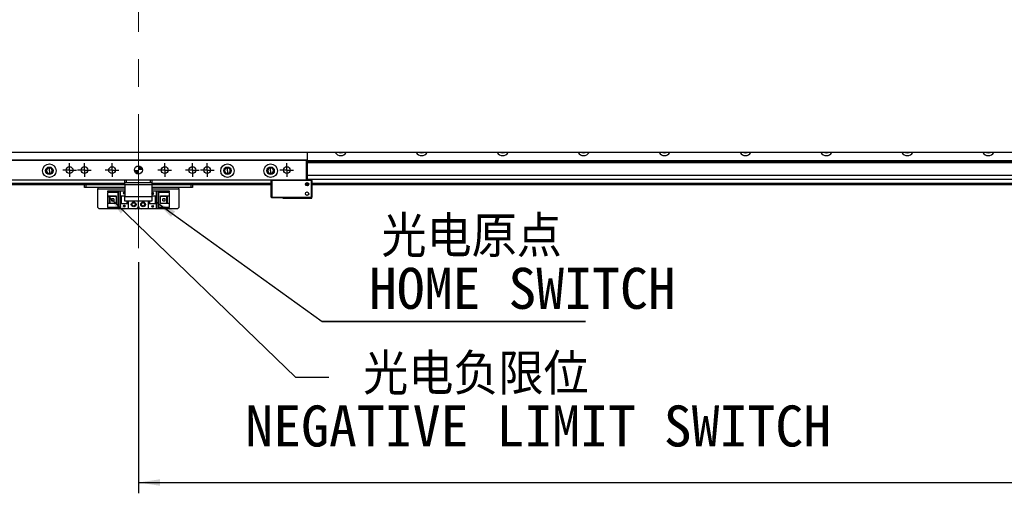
# Model space of a CAD drawing. Header units: millimetres. Extents: x 40 to 3320, y 40 to 2336.
# Tile 4 of 15: x 437 to 1167, y 1559 to 1910. Entities that reach past the tile are written whole.
import ezdxf

# ---------------------------------------------------------------- set-up
doc = ezdxf.new("R2010")
doc.units = ezdxf.units.MM
doc.header["$LTSCALE"] = 8
doc.linetypes.add('CENTERX2', pattern=[20.32, 12.7, -2.54, 2.54, -2.54])
doc.layers.add('DIMNS', color=7, linetype='Continuous')
doc.styles.add('SLDTEXTSTYLE7', font='txt')
doc.styles.add('SLDTEXTSTYLE8', font='txt', dxfattribs={"bigfont": 'bigfont'})
doc.styles.add('SLDTEXTSTYLE9', font='txt')
doc.dimstyles.new('SLDDIMSTYLE1', dxfattribs={"dimtxt": 30.4, "dimasz": 16, "dimexe": 0, "dimexo": 0.0625, "dimgap": 7.6, "dimtad": 2, "dimdec": 1, "dimrnd": 1e-09, "dimzin": 4, "dimdsep": 46, "dimtxsty": 'SLDTEXTSTYLE7', "dimsah": 1, "dimcen": 0.09, "dimadec": 0, "dimazin": 1, "dimtfac": 1, "dimtdec": 1, "dimtofl": 0, "dimtmove": 0, "dimatfit": 3, "dimfxl": 0, "dimfrac": 2, "dimtolj": 1, "dimtzin": 12, "dimarcsym": 0})
doc.dimstyles.new('SLDDIMSTYLE4', dxfattribs={"dimtxt": 0.18, "dimasz": 16, "dimexe": 0, "dimexo": 0.0625, "dimgap": 0, "dimtad": 0, "dimtih": 1, "dimtoh": 1, "dimdec": 0, "dimrnd": 1e-09, "dimzin": 0, "dimdsep": 46, "dimtxsty": 'Standard', "dimsah": 1, "dimcen": 0.09, "dimadec": 0, "dimazin": 0, "dimtfac": 16, "dimtdec": 0, "dimtofl": 0, "dimtmove": 0, "dimatfit": 3, "dimfxl": 0, "dimfrac": 2, "dimtolj": 1, "dimtzin": 0, "dimarcsym": 0})

# ---------------------------------------------------------------- blocks, each defined once
blk = doc.blocks.new('_D_13')
at = {"layer": 'DIMNS'}
for p, q in [((524.87, 1730.56), (524.87, 1559.16)), ((2264.87, 1730.56), (2264.87, 1559.16)), ((524.87, 1567.16), (2264.87, 1567.16))]:
    blk.add_line(p, q, dxfattribs=at)
for points in [[(524.87, 1567.16), (540.87, 1564.76), (540.87, 1569.56)], [(2264.87, 1567.16), (2248.87, 1569.56), (2248.87, 1564.76)]]:
    blk.add_solid(points, dxfattribs=at)
at = {"layer": 'DIMNS', "insert": (1341.04, 1607.05), "char_height": 30.4, "attachment_point": 1, "style": 'SLDTEXTSTYLE7'}
blk.add_mtext('1740.0', dxfattribs=at)
blk = doc.blocks.new('SW_NOTE_5')
at = {"layer": 'DIMNS', "color": 0, "char_height": 30.4, "attachment_point": 2}
for s, insert, style in [('光电负限位', (109.03, 17.46), 'SLDTEXTSTYLE8'), ('NEGATIVE LIMIT SWITCH', (155.18, -20.94), 'SLDTEXTSTYLE9')]:
    blk.add_mtext(s, dxfattribs=dict(at, insert=insert, style=style))
blk = doc.blocks.new('SW_NOTE_6')
at = {"layer": 'DIMNS', "color": 0}
for p, q in [((0, 0), (195.19, 0)), ((195.19, 0), (0, 0)), ((0, 0), (195.19, 0)), ((195.19, 0), (0, 0)), ((0, 0), (195.19, 0)), ((195.19, 0), (0, 0))]:
    blk.add_line(p, q, dxfattribs=at)
at = {"layer": 'DIMNS', "color": 0, "char_height": 30.4, "attachment_point": 2}
for s, insert, style in [('光电原点', (110.82, 78.12), 'SLDTEXTSTYLE8'), ('HOME SWITCH', (148.41, 39.72), 'SLDTEXTSTYLE9')]:
    blk.add_mtext(s, dxfattribs=dict(at, insert=insert, style=style))
blk = doc.blocks.new('SW_CENTERMARKSYMBOL_9')
at = {"layer": 'DIMNS', "color": 0}
for p, q in [((-2.54, 0), (-5.04, 0)), ((0, 0), (-2.54, 0)), ((0, 2.54), (0, 5.04)), ((0, 0), (0, 2.54)), ((0, 0), (0, -2.54)), ((0, 0), (2.54, 0)), ((2.54, 0), (5.04, 0)), ((0, -2.54), (0, -5.04))]:
    blk.add_line(p, q, dxfattribs=at)
blk = doc.blocks.new('SW_CENTERMARKSYMBOL_10')
at = {"layer": 'DIMNS', "color": 0}
for p, q in [((-2.54, 0), (-5.04, 0)), ((0, 0), (-2.54, 0)), ((0, 2.54), (0, 5.04)), ((0, 0), (0, 2.54)), ((0, 0), (0, -2.54)), ((0, 0), (2.54, 0)), ((2.54, 0), (5.04, 0)), ((0, -2.54), (0, -5.04))]:
    blk.add_line(p, q, dxfattribs=at)
blk = doc.blocks.new('SW_CENTERMARKSYMBOL_11')
at = {"layer": 'DIMNS', "color": 0}
for p, q in [((-2.54, 0), (-5.04, 0)), ((0, 0), (-2.54, 0)), ((0, 2.54), (0, 5.04)), ((0, 0), (0, 2.54)), ((0, 0), (0, -2.54)), ((0, 0), (2.54, 0)), ((2.54, 0), (5.04, 0)), ((0, -2.54), (0, -5.04))]:
    blk.add_line(p, q, dxfattribs=at)
blk = doc.blocks.new('SW_CENTERMARKSYMBOL_12')
at = {"layer": 'DIMNS', "color": 0}
for p, q in [((-2.54, 0), (-5.04, 0)), ((0, 0), (-2.54, 0)), ((0, 2.54), (0, 5.04)), ((0, 0), (0, 2.54)), ((0, 0), (0, -2.54)), ((0, 0), (2.54, 0)), ((2.54, 0), (5.04, 0)), ((0, -2.54), (0, -5.04))]:
    blk.add_line(p, q, dxfattribs=at)
blk = doc.blocks.new('SW_CENTERMARKSYMBOL_13')
at = {"layer": 'DIMNS', "color": 0}
for p, q in [((-2.54, 0), (-5.04, 0)), ((0, 0), (-2.54, 0)), ((0, 2.54), (0, 5.04)), ((0, 0), (0, 2.54)), ((0, 0), (0, -2.54)), ((0, 0), (2.54, 0)), ((2.54, 0), (5.04, 0)), ((0, -2.54), (0, -5.04))]:
    blk.add_line(p, q, dxfattribs=at)
blk = doc.blocks.new('SW_CENTERMARKSYMBOL_14')
at = {"layer": 'DIMNS', "color": 0}
for p, q in [((-2.54, 0), (-5.04, 0)), ((0, 0), (-2.54, 0)), ((0, 2.54), (0, 5.04)), ((0, 0), (0, 2.54)), ((0, 0), (0, -2.54)), ((0, 0), (2.54, 0)), ((2.54, 0), (5.04, 0)), ((0, -2.54), (0, -5.04))]:
    blk.add_line(p, q, dxfattribs=at)
blk = doc.blocks.new('SW_CENTERMARKSYMBOL_15')
at = {"layer": 'DIMNS', "color": 0}
for p, q in [((-2.54, 0), (-5.04, 0)), ((0, 0), (-2.54, 0)), ((0, 2.54), (0, 5.04)), ((0, 0), (0, 2.54)), ((0, 0), (0, -2.54)), ((0, 0), (2.54, 0)), ((2.54, 0), (5.04, 0)), ((0, -2.54), (0, -5.04))]:
    blk.add_line(p, q, dxfattribs=at)
blk = doc.blocks.new('SW_DOWELSYMBOL_3')
at = {"linetype": 'Continuous', "lineweight": 18}
h = blk.add_hatch(color=0, dxfattribs=at)
edge = h.paths.add_edge_path(flags=0)
edge.add_arc((0, 0), 3, 180, 270)
edge.add_line((0, -3), (0, 0))
edge.add_line((0, 0), (-3, 0))
h = blk.add_hatch(color=0, dxfattribs=at)
edge = h.paths.add_edge_path(flags=0)
edge.add_arc((0, 0), 3, 0, 90)
edge.add_line((0, 3), (0, 0))
edge.add_line((0, 0), (3, 0))
at = {"layer": 'DIMNS', "color": 0}
blk.add_circle((0, 0), 3, dxfattribs=at)

msp = doc.modelspace()

# ---------------------------------------------------------------- linework, layer by layer
at = {"color": 7, "linetype": 'Continuous', "lineweight": 25}
for p, q in [((2411.8651868, 1811.7151322), (377.865267, 1811.7151322)), ((649.8652221, 1811.7151322), (649.8652221, 1805.9151271)), ((400.1652123, 1806.2151322), (649.565232, 1806.2151322)), ((649.565232, 1805.9151271), (400.1652123, 1805.9151271)), ((649.565232, 1806.2151322), (649.565232, 1805.9151271)), ((649.8652221, 1805.9151271), (649.565232, 1806.2151322)), ((649.8652221, 1805.9151271), (649.565232, 1805.9151271)), ((649.565232, 1791.5151292), (649.565232, 1805.9151271)), ((649.8652221, 1805.9151271), (649.8652221, 1791.5151292)), ((649.8652221, 1805.9122288), (2137.0689394, 1805.9122288)), ((649.8652221, 1805.6050265), (2137.0366336, 1805.6050265)), ((649.8652221, 1804.5223305), (2136.9228484, 1804.5223305)), ((649.8652221, 1804.2151281), (2136.8905427, 1804.2151281)), ((458.8652374, 1800.2821306), (458.8652374, 1800.7151285)), ((458.8652374, 1798.2151309), (458.8652374, 1800.2821306)), ((458.8652374, 1798.2151309), (458.8652374, 1796.1481312)), ((458.8652374, 1796.1481312), (458.8652374, 1795.7151333)), ((590.8652069, 1800.2821306), (590.8652069, 1800.7151285)), ((590.8652069, 1798.2151309), (590.8652069, 1800.2821306)), ((590.8652069, 1798.2151309), (590.8652069, 1796.1481312)), ((590.8652069, 1796.1481312), (590.8652069, 1795.7151333)), ((622.8652121, 1800.2821306), (622.8652121, 1800.7151285)), ((622.8652121, 1798.2151309), (622.8652121, 1800.2821306)), ((622.8652121, 1798.2151309), (622.8652121, 1796.1481312)), ((622.8652121, 1796.1481312), (622.8652121, 1795.7151333)), ((400.1652123, 1791.5151292), (649.565232, 1791.5151292)), ((649.565232, 1791.2151316), (400.1652123, 1791.2151316)), ((514.8652317, 1789.2151275), (514.8652317, 1791.2151316)), ((515.8652188, 1789.2151275), (514.8652317, 1789.2151275)), ((514.8652317, 1787.7151319), (514.8652317, 1789.2151275)), ((515.8652188, 1791.2151316), (515.8652188, 1789.2151275)), ((533.8652255, 1789.2151275), (515.8652188, 1789.2151275)), ((533.8652255, 1789.2151275), (533.8652255, 1791.2151316)), ((534.8652126, 1789.2151275), (533.8652255, 1789.2151275)), ((534.8652126, 1791.2151316), (534.8652126, 1789.2151275)), ((534.8652126, 1789.2151275), (534.8652126, 1787.7151319)), ((623.6652257, 1791.2151316), (623.3652355, 1790.915134)), ((623.3652355, 1778.5151327), (623.3652355, 1790.915134)), ((623.6652257, 1790.915134), (623.3652355, 1790.915134)), ((623.6652257, 1790.915134), (623.7895013, 1791.2151316)), ((653.0652167, 1790.915134), (623.6652257, 1790.915134)), ((623.6652257, 1790.915134), (623.6652257, 1778.5151327)), ((649.8652221, 1791.5151292), (649.565232, 1791.5151292)), ((649.8652221, 1791.5151292), (649.565232, 1791.2151316)), ((649.565232, 1791.5151292), (649.565232, 1791.2151316)), ((649.565232, 1791.2151316), (652.940941, 1791.2151316)), ((2139.8652317, 1791.7102674), (649.8652221, 1791.7102674)), ((649.8652221, 1791.5151292), (653.3652069, 1791.5151292)), ((653.0652167, 1790.915134), (652.940941, 1791.2151316)), ((652.940941, 1791.2151316), (653.0652167, 1791.2151316)), ((653.3652069, 1790.915134), (653.0652167, 1791.2151316)), ((653.0652167, 1778.5151327), (653.0652167, 1790.915134)), ((653.3652069, 1790.915134), (653.0652167, 1790.915134)), ((653.3652069, 1790.915134), (653.3652069, 1791.5151292)), ((653.3652069, 1790.915134), (653.3652069, 1778.5151327)), ((514.8652317, 1787.7151319), (356.8652393, 1787.7151319)), ((484.8652007, 1785.7151279), (484.8652007, 1787.7151319)), ((485.8652474, 1785.7151279), (484.8652007, 1785.7151279)), ((485.8652474, 1787.7151319), (485.8652474, 1785.7151279)), ((514.8652317, 1785.7151279), (485.8652474, 1785.7151279)), ((494.8652507, 1785.7151279), (494.8652507, 1784.7151333)), ((494.8652507, 1770.9151307), (494.8652507, 1784.7151333)), ((502.1652104, 1782.6151276), (502.1652104, 1783.4151337)), ((502.1652104, 1783.4151337), (511.3652469, 1783.4151337)), ((502.1652104, 1782.6151276), (502.1652104, 1782.115134)), ((510.4652168, 1782.6151276), (502.1652104, 1782.6151276)), ((509.965253, 1782.115134), (502.1652104, 1782.115134)), ((502.1652104, 1779.5151273), (502.1652104, 1782.115134)), ((509.965253, 1782.115134), (510.4652168, 1782.6151276)), ((509.965253, 1771.31513), (509.965253, 1782.115134)), ((510.4652168, 1770.815129), (510.4652168, 1782.6151276)), ((511.3652469, 1783.4151337), (511.3652469, 1779.7151306)), ((511.3652469, 1783.4151337), (514.8652317, 1783.4151337)), ((513.765228, 1781.9151306), (513.9652015, 1781.9151306)), ((514.3652083, 1780.7151327), (513.765228, 1781.9151306)), ((513.9652015, 1782.3151299), (514.7652151, 1782.3151299)), ((513.9652015, 1781.9151306), (513.9652015, 1782.3151299)), ((514.8652317, 1781.7151272), (514.3652083, 1780.7151327)), ((514.7652151, 1782.3151299), (514.7652151, 1781.9151306)), ((514.7652151, 1781.9151306), (514.8652317, 1781.9151306)), ((534.8652126, 1787.7151319), (514.8652317, 1787.7151319)), ((514.8652317, 1787.7151319), (514.8652317, 1779.2151296)), ((534.8652126, 1787.7151319), (534.8652126, 1779.2151296)), ((623.3652355, 1787.7151319), (534.8652126, 1787.7151319)), ((563.8652565, 1785.7151279), (534.8652126, 1785.7151279)), ((534.8652126, 1783.4151337), (538.3651973, 1783.4151337)), ((534.8652126, 1781.3151279), (535.365236, 1782.3151299)), ((534.9652292, 1781.115132), (534.8652126, 1781.115132)), ((534.9652292, 1780.7151327), (534.9652292, 1781.115132)), ((535.365236, 1782.3151299), (535.9652163, 1781.115132)), ((535.7652427, 1781.115132), (535.7652427, 1780.7151327)), ((535.9652163, 1781.115132), (535.7652427, 1781.115132)), ((538.3651973, 1779.7151306), (538.3651973, 1783.4151337)), ((538.3651973, 1783.4151337), (547.5652339, 1783.4151337)), ((547.5652339, 1782.6151276), (539.2652275, 1782.6151276)), ((539.2652275, 1782.6151276), (539.7652508, 1782.115134)), ((539.2652275, 1782.6151276), (539.2652275, 1770.815129)), ((547.5652339, 1782.115134), (539.7652508, 1782.115134)), ((539.7652508, 1782.115134), (539.7652508, 1771.31513)), ((547.5652339, 1783.4151337), (547.5652339, 1782.6151276)), ((547.5652339, 1782.115134), (547.5652339, 1782.6151276)), ((547.5652339, 1782.115134), (547.5652339, 1779.5151273)), ((554.8652531, 1784.7151333), (554.8652531, 1785.7151279)), ((554.8652531, 1784.7151333), (554.8652531, 1770.9151307)), ((563.8652565, 1785.7151279), (563.8652565, 1787.7151319)), ((564.8652436, 1785.7151279), (563.8652565, 1785.7151279)), ((564.8652436, 1787.7151319), (564.8652436, 1785.7151279)), ((651.010883, 1787.7151319), (648.7195613, 1787.7151319)), ((2134.3652131, 1787.7151319), (653.3652069, 1787.7151319)), ((502.1652104, 1779.5151273), (508.3652259, 1779.5151273)), ((502.1652104, 1773.9151293), (502.1652104, 1779.5151273)), ((502.1652104, 1771.31513), (502.1652104, 1773.9151293)), ((508.3652259, 1773.9151293), (502.1652104, 1773.9151293)), ((503.4652473, 1773.9151293), (503.4652473, 1779.5151273)), ((503.9652111, 1779.1651288), (503.9652111, 1779.5151273)), ((508.3652259, 1779.1651288), (503.9652111, 1779.1651288)), ((503.9652111, 1774.2651278), (503.9652111, 1779.1651288)), ((503.9652111, 1773.9151293), (503.9652111, 1774.2651278)), ((503.9652111, 1774.2651278), (508.3652259, 1774.2651278)), ((504.9252035, 1777.5151306), (504.9252035, 1775.9151334)), ((506.7651989, 1777.5151306), (504.9252035, 1777.5151306)), ((504.9252035, 1775.9151334), (506.7651989, 1775.9151334)), ((506.7651989, 1777.5151306), (506.7651989, 1775.9151334)), ((508.3652259, 1779.5151273), (508.3652259, 1773.9151293)), ((511.3652469, 1779.7151306), (514.8652317, 1779.7151306)), ((511.3652469, 1779.7151306), (511.3652469, 1773.7151334)), ((511.3652469, 1773.7151334), (511.3652469, 1770.0151304)), ((517.3652293, 1773.7151334), (511.3652469, 1773.7151334)), ((511.8652107, 1779.7151306), (511.8652107, 1773.7151334)), ((512.1652009, 1779.7151306), (512.1652009, 1773.7151334)), ((514.8652317, 1779.2151296), (534.8652126, 1779.2151296)), ((514.8652317, 1775.71513), (514.8652317, 1779.2151296)), ((534.8652126, 1775.71513), (514.8652317, 1775.71513)), ((516.5652157, 1773.7151334), (516.5652157, 1775.71513)), ((516.8652059, 1773.7151334), (516.8652059, 1775.71513)), ((517.3652293, 1775.71513), (517.3652293, 1773.7151334)), ((517.3652293, 1773.7151334), (517.3652293, 1770.0151304)), ((524.8652221, 1772.0151344), (524.8652221, 1775.71513)), ((532.365215, 1773.7151334), (532.365215, 1775.71513)), ((532.365215, 1770.0151304), (532.365215, 1773.7151334)), ((538.3651973, 1773.7151334), (532.365215, 1773.7151334)), ((532.8652383, 1775.71513), (532.8652383, 1773.7151334)), ((533.1652285, 1775.71513), (533.1652285, 1773.7151334)), ((534.8652126, 1779.7151306), (538.3651973, 1779.7151306)), ((534.8652126, 1779.2151296), (534.8652126, 1775.71513)), ((535.7652427, 1780.7151327), (534.9652292, 1780.7151327)), ((537.5652434, 1773.7151334), (537.5652434, 1779.7151306)), ((537.8652336, 1773.7151334), (537.8652336, 1779.7151306)), ((538.3651973, 1773.7151334), (538.3651973, 1779.7151306)), ((538.3651973, 1770.0151304), (538.3651973, 1773.7151334)), ((541.3652183, 1779.5151273), (547.5652339, 1779.5151273)), ((541.3652183, 1773.9151293), (541.3652183, 1779.5151273)), ((545.7652332, 1779.1651288), (541.3652183, 1779.1651288)), ((541.3652183, 1774.2651278), (545.7652332, 1774.2651278)), ((547.5652339, 1773.9151293), (541.3652183, 1773.9151293)), ((542.9652454, 1775.9151334), (542.9652454, 1777.5151306)), ((544.8052408, 1777.5151306), (542.9652454, 1777.5151306)), ((542.9652454, 1775.9151334), (544.8052408, 1775.9151334)), ((544.8052408, 1775.9151334), (544.8052408, 1777.5151306)), ((545.7652332, 1779.5151273), (545.7652332, 1779.1651288)), ((545.7652332, 1779.1651288), (545.7652332, 1774.2651278)), ((545.7652332, 1774.2651278), (545.7652332, 1773.9151293)), ((546.2652566, 1779.5151273), (546.2652566, 1773.9151293)), ((547.5652339, 1779.5151273), (547.5652339, 1773.9151293)), ((547.5652339, 1773.9151293), (547.5652339, 1771.31513)), ((623.3652355, 1778.5151327), (623.6652257, 1778.5151327)), ((623.6652257, 1778.2151276), (623.3652355, 1778.5151327)), ((623.6652257, 1778.5151327), (653.0652167, 1778.5151327)), ((623.6652257, 1778.5151327), (623.7895013, 1778.2151276)), ((623.7895013, 1778.2151276), (623.6652257, 1778.2151276)), ((652.940941, 1778.2151276), (623.7895013, 1778.2151276)), ((631.8652155, 1777.91513), (631.8652155, 1778.2151276)), ((631.8652155, 1777.91513), (653.3652069, 1777.91513)), ((653.0652167, 1778.5151327), (652.940941, 1778.2151276)), ((653.0652167, 1778.2151276), (652.940941, 1778.2151276)), ((653.0652167, 1778.5151327), (653.3652069, 1778.5151327)), ((653.3652069, 1778.5151327), (653.0652167, 1778.2151276)), ((653.3652069, 1777.91513), (653.3652069, 1778.5151327)), ((494.8652507, 1770.9151307), (495.8652379, 1769.9151287)), ((553.8652064, 1769.9151287), (495.8652379, 1769.9151287)), ((502.1652104, 1771.31513), (509.965253, 1771.31513)), ((502.1652104, 1771.31513), (502.1652104, 1770.815129)), ((502.1652104, 1770.815129), (510.4652168, 1770.815129)), ((502.1652104, 1770.0151304), (502.1652104, 1770.815129)), ((511.3652469, 1770.0151304), (502.1652104, 1770.0151304)), ((510.4652168, 1770.815129), (509.965253, 1771.31513)), ((517.3652293, 1770.0151304), (511.3652469, 1770.0151304)), ((513.765228, 1772.315132), (513.9652015, 1772.315132)), ((514.3652083, 1771.1151341), (513.765228, 1772.315132)), ((513.9652015, 1772.7151314), (514.7652151, 1772.7151314)), ((513.9652015, 1772.315132), (513.9652015, 1772.7151314)), ((514.9652483, 1772.315132), (514.3652083, 1771.1151341)), ((514.7652151, 1772.7151314), (514.7652151, 1772.315132)), ((514.7652151, 1772.315132), (514.9652483, 1772.315132)), ((522.8652479, 1770.0151304), (517.3652293, 1770.0151304)), ((532.365215, 1770.0151304), (526.865256, 1770.0151304)), ((538.3651973, 1770.0151304), (532.365215, 1770.0151304)), ((534.7652556, 1771.5151334), (535.365236, 1772.7151314)), ((534.9652292, 1771.5151334), (534.7652556, 1771.5151334)), ((534.9652292, 1771.1151341), (534.9652292, 1771.5151334)), ((535.7652427, 1771.1151341), (534.9652292, 1771.1151341)), ((535.365236, 1772.7151314), (535.9652163, 1771.5151334)), ((535.7652427, 1771.5151334), (535.7652427, 1771.1151341)), ((535.9652163, 1771.5151334), (535.7652427, 1771.5151334)), ((547.5652339, 1770.0151304), (538.3651973, 1770.0151304)), ((539.7652508, 1771.31513), (539.2652275, 1770.815129)), ((539.2652275, 1770.815129), (547.5652339, 1770.815129)), ((539.7652508, 1771.31513), (547.5652339, 1771.31513)), ((547.5652339, 1770.815129), (547.5652339, 1771.31513)), ((547.5652339, 1770.815129), (547.5652339, 1770.0151304)), ((553.8652064, 1769.9151287), (554.8652531, 1770.9151307))]:
    msp.add_line(p, q, dxfattribs=at)
at = {"color": 8, "linetype": 'Continuous', "lineweight": 25}
for p, q in [((514.8652317, 1788.715134), (356.8652393, 1788.715134)), ((623.3652355, 1788.715134), (534.8652126, 1788.715134)), ((651.010883, 1788.715134), (648.7195613, 1788.715134)), ((2139.8652317, 1794.710266), (649.8652221, 1794.710266)), ((2134.3652131, 1788.715134), (653.3652069, 1788.715134)), ((494.8652507, 1784.7151333), (514.8652317, 1784.7151333)), ((534.8652126, 1784.7151333), (554.8652531, 1784.7151333))]:
    msp.add_line(p, q, dxfattribs=at)
at = {"color": 7, "linetype": 'Continuous', "lineweight": 25, "flags": 128}
for points in [[(674.8651983, 1811.2151311), (673.8391639, 1811.3960536), (673.2069375, 1811.7151322)], [(676.5235187, 1811.7151322), (675.8912923, 1811.3960536), (674.8651983, 1811.2151311)], [(734.8652007, 1811.2151311), (733.8391663, 1811.3960536), (733.2069399, 1811.7151322)], [(736.5235211, 1811.7151322), (735.8912946, 1811.3960536), (734.8652007, 1811.2151311)], [(794.8652031, 1811.2151311), (793.8391687, 1811.3960536), (793.2069422, 1811.7151322)], [(796.5235235, 1811.7151322), (795.891297, 1811.3960536), (794.8652031, 1811.2151311)], [(854.8652054, 1811.2151311), (853.8391711, 1811.3960536), (853.2069446, 1811.7151322)], [(856.5235259, 1811.7151322), (855.8912994, 1811.3960536), (854.8652054, 1811.2151311)], [(914.8652376, 1811.2151311), (913.8391735, 1811.3960536), (913.2069172, 1811.7151322)], [(916.5235283, 1811.7151322), (915.8913018, 1811.3960536), (914.8652376, 1811.2151311)], [(974.86524, 1811.2151311), (973.8391759, 1811.3960536), (973.2069196, 1811.7151322)], [(976.5235306, 1811.7151322), (975.8912744, 1811.3960536), (974.86524, 1811.2151311)], [(1034.8652126, 1811.2151311), (1033.8391782, 1811.3960536), (1033.206922, 1811.7151322)], [(1036.523533, 1811.7151322), (1035.8912768, 1811.3960536), (1034.8652126, 1811.2151311)], [(1094.865215, 1811.2151311), (1093.8391806, 1811.3960536), (1093.2069244, 1811.7151322)], [(1096.5235354, 1811.7151322), (1095.8912791, 1811.3960536), (1094.865215, 1811.2151311)], [(1154.8652323, 1811.2151311), (1153.8391681, 1811.3960536), (1153.2069118, 1811.7151322)], [(1156.5235378, 1811.7151322), (1155.8912815, 1811.3960536), (1154.8652323, 1811.2151311)]]:
    msp.add_lwpolyline(points, dxfattribs=at)
at = {"color": 7, "linetype": 'Continuous', "lineweight": 25}
for centre, radius in [((458.8652269, 1798.2151315), 5), ((590.8652269, 1798.2151315), 5), ((622.8652269, 1798.2151315), 5), ((458.8652269, 1798.2151315), 2.75), ((473.8652269, 1798.7151308), 2.5), ((484.8652269, 1798.7151308), 2.5), ((505.3652269, 1798.7151308), 2.5), ((524.8652269, 1798.7151308), 3), ((544.3652269, 1798.7151308), 2.5), ((564.8652269, 1798.7151308), 2.5), ((575.8652269, 1798.7151308), 2.5), ((590.8652269, 1798.2151315), 2.75), ((622.8652269, 1798.2151315), 2.75), ((634.8652269, 1798.7151308), 2.5), ((649.8652269, 1788.2151308), 1.25), ((649.8652269, 1781.2151308), 1.25), ((521.3652269, 1773.2151308), 1.75), ((521.3652269, 1773.2151308), 1.25), ((528.3652269, 1773.2151308), 1.75), ((528.3652269, 1773.2151308), 1.25)]:
    msp.add_circle(centre, radius, dxfattribs=at)
for centre, radius, start, end in [((674.8652269, 1814.2151315), 4.75, 211.756873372, 270), ((674.8652269, 1814.2151315), 4.75, 270, 328.243126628), ((734.8652269, 1814.2151315), 4.75, 211.756873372, 270), ((734.8652269, 1814.2151315), 4.75, 270, 328.243126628), ((794.8652269, 1814.2151315), 4.75, 211.756873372, 270), ((794.8652269, 1814.2151315), 4.75, 270, 328.243126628), ((854.8652269, 1814.2151315), 4.75, 211.756873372, 270), ((854.8652269, 1814.2151315), 4.75, 270, 328.243126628), ((914.8652269, 1814.2151315), 4.75, 211.756873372, 270), ((914.8652269, 1814.2151315), 4.75, 270, 328.243126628), ((974.8652269, 1814.2151315), 4.75, 211.756873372, 270), ((974.8652269, 1814.2151315), 4.75, 270, 328.243126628), ((1034.8652269, 1814.2151315), 4.75, 211.756873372, 270), ((1034.8652269, 1814.2151315), 4.75, 270, 328.243126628), ((1094.8652269, 1814.2151315), 4.75, 211.756873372, 270), ((1094.8652269, 1814.2151315), 4.75, 270, 328.243126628), ((1154.8652269, 1814.2151315), 4.75, 211.756873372, 270), ((1154.8652269, 1814.2151315), 4.75, 270, 328.243126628), ((458.8652269, 1798.2151315), 2.5, 90, 270), ((458.8652269, 1798.2151315), 2.067, 90, 270), ((458.8652269, 1798.2151315), 2.5, 270, 90), ((458.8652269, 1798.2151315), 2.067, 270, 90), ((590.8652269, 1798.2151315), 2.5, 90, 270), ((590.8652269, 1798.2151315), 2.067, 90, 270), ((590.8652269, 1798.2151315), 2.5, 270, 90), ((590.8652269, 1798.2151315), 2.067, 270, 90), ((622.8652269, 1798.2151315), 2.5, 90, 270), ((622.8652269, 1798.2151315), 2.067, 90, 270), ((622.8652269, 1798.2151315), 2.5, 270, 90), ((622.8652269, 1798.2151315), 2.067, 270, 90), ((522.8652269, 1772.0151308), 2, 270, 0), ((526.8652269, 1772.0151308), 2, 180, 270)]:
    msp.add_arc(centre, radius, start, end, dxfattribs=at)
at = {"layer": 'DIMNS', "linetype": 'CENTERX2', "lineweight": 18}
msp.add_line((524.8652269, 2002.7151308), (524.8652269, 1740.7151308), dxfattribs=at)

# ---------------------------------------------------------------- block references
at = {"layer": 'DIMNS'}
for name, p in [('SW_CENTERMARKSYMBOL_9', (473.8652269, 1798.7151308)), ('SW_CENTERMARKSYMBOL_10', (484.8652269, 1798.7151308)), ('SW_CENTERMARKSYMBOL_11', (505.3652269, 1798.7151308)), ('SW_CENTERMARKSYMBOL_12', (544.3652269, 1798.7151308)), ('SW_CENTERMARKSYMBOL_13', (564.8652269, 1798.7151308)), ('SW_CENTERMARKSYMBOL_14', (575.8652269, 1798.7151308)), ('SW_CENTERMARKSYMBOL_15', (634.8652269, 1798.7151308)), ('SW_DOWELSYMBOL_3', (524.8652269, 1798.7151308)), ('SW_NOTE_6', (661.0576923, 1686.5384615)), ('SW_NOTE_5', (666.0549294, 1645.1923077))]:
    msp.add_blockref(name, p, dxfattribs=at)

# ---------------------------------------------------------------- dimensions: what is measured, and where the dimension line sits
dim = msp.add_linear_dim(base=(2264.8652269, 1567.1582203), p1=(524.8652269, 1740.7151308), p2=(2264.8652269, 1740.7151308), dimstyle='SLDDIMSTYLE1', dxfattribs=at)
dim.commit()
dim.dimension.update_dxf_attribs({"geometry": '_D_13', "text_midpoint": (1400.4515826, 1567.1582203), "dimtype": 160})

# ---------------------------------------------------------------- leaders
for points in [[(502.1652269, 1779.5151308), (641.2850239, 1645.1923077), (666.0549294, 1645.1923077)], [(537.5652269, 1775.4490043), (661.0576923, 1686.5384615)]]:
    msp.add_leader(points, dimstyle='SLDDIMSTYLE4', dxfattribs=at)

doc.saveas('drawing.dxf')
